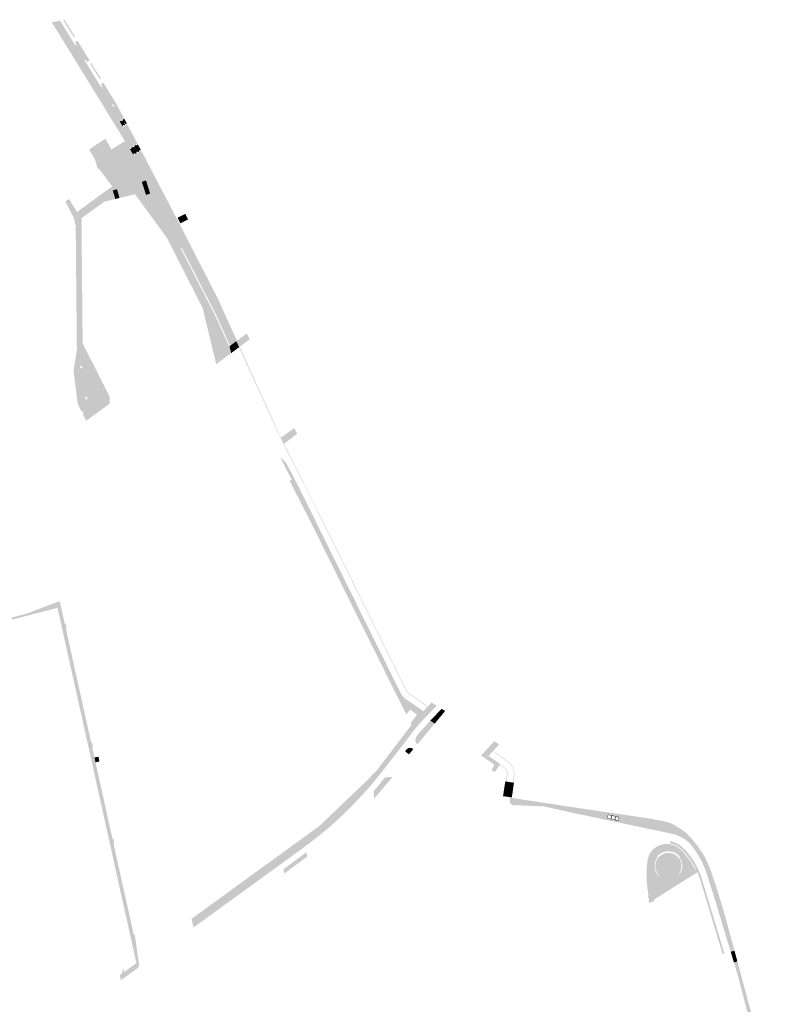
# Model space of a CAD drawing. Header units: inches. Extents: x 83219 to 84793, y 445831 to 447244.
# Tile 17 of 17: x 84154 to 84611, y 446636 to 447240. Entities that reach past the tile are written whole.
import ezdxf

# ---------------------------------------------------------------- set-up
doc = ezdxf.new("R2010")
doc.units = ezdxf.units.IN
doc.header["$MEASUREMENT"] = 0

msp = doc.modelspace()

# ---------------------------------------------------------------- hatches: boundary and pattern name
for points in [[(84191.56, 447216.53), (84209.48, 447187.34), (84219.04, 447171.77), (84224.85, 447162.31), (84224.6, 447162.16), (84224.31, 447162.6), (84223.57, 447162.15), (84223.85, 447161.7), (84222.71, 447161), (84222.5, 447161.41), (84221.78, 447160.83), (84222, 447160.55), (84221.84, 447160.46), (84218.93, 447165.2), (84206.51, 447185.4), (84188.41, 447214.87), (84174.12, 447237.99), (84177.8, 447238.76), (84191.56, 447216.53)], [(84189.84, 447226.69), (84197.28, 447214.66), (84195.76, 447213.69), (84194.92, 447215.09), (84194.19, 447214.6), (84195.09, 447213.26), (84203.53, 447199.6), (84204.4, 447198.24), (84205.06, 447198.68), (84204.2, 447200.02), (84205.73, 447200.98), (84213.02, 447189.14), (84213.61, 447188.06), (84212.14, 447187.16), (84211.69, 447187.87), (84211, 447187.47), (84211.46, 447186.74), (84210.29, 447186.02), (84209.48, 447187.34), (84191.56, 447216.53), (84177.8, 447238.76), (84179.17, 447239.05), (84187.62, 447225.34), (84188.52, 447223.93), (84189.18, 447224.36), (84188.34, 447225.78), (84189.84, 447226.69)], [(84181.86, 447239.63), (84188.25, 447229.29), (84187.63, 447228.88), (84181.12, 447239.44), (84181.86, 447239.63), (84181.86, 447239.63)], [(84198.24, 447213.07), (84204.11, 447203.58), (84203.5, 447203.18), (84197.64, 447212.69), (84198.24, 447213.07), (84198.24, 447213.07)], [(84213.61, 447188.06), (84218.56, 447178.85), (84217.59, 447178.25), (84217.32, 447178.69), (84216.52, 447178.25), (84216.82, 447177.78), (84215.75, 447177.12), (84210.29, 447186.02), (84211.46, 447186.74), (84211.84, 447186.14), (84212.54, 447186.52), (84212.14, 447187.16), (84213.61, 447188.06)], [(84217.78, 447177.94), (84218.57, 447176.16), (84218.26, 447176), (84218.52, 447175.53), (84218.78, 447175.69), (84218.87, 447175.48), (84219.1, 447175.15), (84218.54, 447174.81), (84218.32, 447175.15), (84217.53, 447174.67), (84217.77, 447174.33), (84217.55, 447174.2), (84215.75, 447177.12), (84216.82, 447177.78), (84217.02, 447177.44), (84217.78, 447177.94)], [(84218.67, 447178.64), (84220.17, 447175.81), (84219.88, 447175.63), (84219.67, 447175.97), (84218.87, 447175.48), (84218.78, 447175.69), (84218.95, 447175.8), (84218.67, 447176.21), (84218.57, 447176.16), (84217.78, 447177.94), (84217.59, 447178.25), (84218.56, 447178.85), (84218.67, 447178.64)], [(84220.17, 447175.81), (84226.72, 447163.46), (84226.47, 447163.31), (84226.29, 447163.59), (84225.51, 447163.33), (84225.76, 447162.87), (84224.85, 447162.31), (84219.04, 447171.77), (84217.55, 447174.2), (84217.77, 447174.33), (84218.05, 447173.91), (84218.8, 447174.41), (84218.54, 447174.81), (84219.1, 447175.15), (84219.39, 447174.74), (84220.13, 447175.21), (84219.88, 447175.63), (84220.17, 447175.81)], [(84228.34, 447149.88), (84235.03, 447139.02), (84232.91, 447137.66), (84232.75, 447138.15), (84232.2, 447139.9), (84231.83, 447141.09), (84229.29, 447140.28), (84229.66, 447139.1), (84230.22, 447137.35), (84230.58, 447136.18), (84225.08, 447132.68), (84215.62, 447130.34), (84215.25, 447131.57), (84214.9, 447132.75), (84214.38, 447134.52), (84214.03, 447135.71), (84211.48, 447134.95), (84211.83, 447133.76), (84212.35, 447132), (84212.7, 447130.81), (84213.03, 447129.7), (84206.19, 447128.01), (84192.3, 447117.91), (84193.01, 447041.18), (84198.65, 447030.07), (84192.53, 447026.96), (84192.21, 447027.6), (84191.33, 447027.16), (84191.66, 447026.52), (84187.44, 447024.38), (84189.47, 447037.37), (84189.03, 447082.23), (84188.76, 447114.05), (84188.4, 447113.82), (84188.4, 447114.17), (84188.31, 447115.15), (84188.15, 447116.11), (84187.91, 447117.05), (84187.66, 447117.81), (84187.37, 447118.56), (84187.03, 447119.28), (84182.41, 447128.17), (84182.76, 447128.42), (84184.82, 447129.67), (84185.94, 447127.55), (84189.59, 447121.79), (84194.84, 447125.58), (84195.47, 447126.1), (84211.11, 447137.45), (84203.01, 447148.34), (84205.12, 447150.06), (84203.24, 447156.3), (84200.41, 447154.26), (84199.51, 447155.88), (84198.89, 447156.59), (84196.98, 447160.11), (84206.95, 447166.66), (84210.67, 447160.1), (84218.93, 447165.2), (84228.34, 447149.88)], [(84224.85, 447162.31), (84227.15, 447158.56), (84226.92, 447158.41), (84226.62, 447158.9), (84225.87, 447158.47), (84226.19, 447157.96), (84225.1, 447157.3), (84224.76, 447157.78), (84223.98, 447157.3), (84224.34, 447156.83), (84224.14, 447156.71), (84221.84, 447160.46), (84222, 447160.55), (84222.23, 447160.24), (84222.87, 447160.69), (84222.71, 447161), (84223.85, 447161.7), (84224.07, 447161.35), (84224.82, 447161.83), (84224.6, 447162.16), (84224.85, 447162.31)], [(84226.72, 447163.46), (84228.79, 447159.56), (84228.58, 447159.43), (84228.32, 447159.87), (84227.57, 447159.46), (84227.87, 447158.99), (84227.15, 447158.56), (84224.85, 447162.31), (84225.76, 447162.87), (84225.96, 447162.51), (84226.73, 447162.91), (84226.47, 447163.31), (84226.72, 447163.46)], [(84230.55, 447156.25), (84238.5, 447141.04), (84238.08, 447140.77), (84227.15, 447158.56), (84227.87, 447158.99), (84228.09, 447158.65), (84228.8, 447159.07), (84228.58, 447159.43), (84228.79, 447159.56), (84230.55, 447156.25)], [(84203.24, 447156.3), (84205.12, 447150.06), (84203.01, 447148.34), (84202.34, 447147.99), (84200.41, 447154.26), (84203.24, 447156.3), (84203.24, 447156.3)], [(84238.08, 447140.77), (84251.85, 447114.39), (84258.49, 447101.5), (84275.58, 447068.05), (84287.21, 447042.55), (84283.32, 447039.67), (84282.59, 447041.29), (84281.3, 447046.78), (84277.91, 447054.27), (84272.6, 447065.99), (84255.35, 447099.88), (84246.16, 447117.77), (84235.03, 447139.02), (84228.34, 447149.88), (84224.14, 447156.71), (84224.34, 447156.83), (84224.57, 447156.52), (84225.29, 447157.04), (84225.1, 447157.3), (84226.19, 447157.96), (84226.35, 447157.71), (84227.1, 447158.13), (84226.92, 447158.41), (84227.15, 447158.56), (84238.08, 447140.77)], [(84229.66, 447139.1), (84229.29, 447140.28), (84231.83, 447141.09), (84232.2, 447139.9), (84229.66, 447139.1), (84229.66, 447139.1)], [(84404.41, 446818.4), (84398.39, 446822.54), (84393.7, 446825.74), (84393.15, 446826.17), (84392.62, 446826.63), (84392.14, 446827.14), (84391.7, 446827.69), (84391.41, 446828.11), (84391.14, 446828.56), (84390.89, 446829.02), (84367.64, 446876.14), (84331.27, 446949.6), (84316.13, 446979.47), (84309.99, 446992.56), (84292.17, 447031.66), (84275.58, 447068.05), (84258.49, 447101.5), (84251.85, 447114.39), (84238.08, 447140.77), (84238.5, 447141.04), (84252.4, 447114.44), (84275.83, 447068.69), (84281.65, 447055.9), (84287.58, 447042.8), (84292.51, 447031.92), (84292.55, 447031.83), (84295.16, 447026.06), (84308.53, 446996.55), (84314.73, 446982.93), (84314.84, 446982.7), (84322.33, 446967.9), (84327.99, 446956.67), (84353.48, 446905.42), (84391.26, 446828.95), (84391.59, 446828.36), (84391.97, 446827.8), (84392.4, 446827.28), (84392.83, 446826.84), (84393.3, 446826.43), (84393.8, 446826.07), (84397.01, 446823.89), (84404.63, 446818.64), (84404.41, 446818.4)], [(84214.38, 447134.52), (84211.83, 447133.76), (84211.48, 447134.95), (84214.03, 447135.71), (84214.38, 447134.52), (84214.38, 447134.52)], [(84246.16, 447117.77), (84255.35, 447099.88), (84272.6, 447065.99), (84277.91, 447054.27), (84281.3, 447046.78), (84282.59, 447041.29), (84274.37, 447059.61), (84253.72, 447099.71), (84253.13, 447099.39), (84273.74, 447059.31), (84282.8, 447039.28), (84283.03, 447039.45), (84284.02, 447035.24), (84280.35, 447032.51), (84274.87, 447028.46), (84272.92, 447036.52), (84266.57, 447062.82), (84244.74, 447105.76), (84225.08, 447132.68), (84230.58, 447136.18), (84231.84, 447132.21), (84234.37, 447133.01), (84233.13, 447136.97), (84232.91, 447137.66), (84235.03, 447139.02), (84246.16, 447117.77)], [(84230.22, 447137.35), (84229.66, 447139.1), (84232.2, 447139.9), (84232.75, 447138.15), (84230.22, 447137.35), (84230.22, 447137.35)], [(84230.22, 447137.35), (84232.75, 447138.15), (84233.13, 447136.97), (84230.59, 447136.16), (84230.22, 447137.35), (84230.22, 447137.35)], [(84230.59, 447136.16), (84233.13, 447136.97), (84234.37, 447133.01), (84231.84, 447132.21), (84230.59, 447136.16), (84230.59, 447136.16)], [(84214.38, 447134.52), (84214.9, 447132.75), (84212.35, 447132), (84211.83, 447133.76), (84214.38, 447134.52), (84214.38, 447134.52)], [(84212.35, 447132), (84214.9, 447132.75), (84215.25, 447131.57), (84212.7, 447130.81), (84212.35, 447132), (84212.35, 447132)], [(84215.25, 447131.57), (84215.62, 447130.34), (84213.03, 447129.7), (84212.7, 447130.81), (84215.25, 447131.57)], [(84255.88, 447120.62), (84257.62, 447117.22), (84252.91, 447114.8), (84251.19, 447118.21), (84255.88, 447120.62), (84255.88, 447120.62)], [(84295.35, 447043.65), (84289.25, 447039.12), (84287.57, 447042.82), (84293.55, 447047.24), (84295.35, 447043.65)], [(84287.21, 447042.55), (84288.89, 447038.85), (84284.02, 447035.24), (84283.03, 447039.45), (84283.32, 447039.67), (84287.21, 447042.55)], [(84206.28, 447015.03), (84195.72, 447007.9), (84195.35, 447008.64), (84194.48, 447008.2), (84194.89, 447007.34), (84190, 447004.04), (84187.44, 447024.38), (84191.66, 447026.52), (84192.07, 447025.75), (84192.92, 447026.16), (84192.53, 447026.96), (84198.65, 447030.07), (84206.28, 447015.03)], [(84209.53, 447004.22), (84195.16, 446993.74), (84193.06, 446997.9), (84193.66, 446998.18), (84192.95, 446999.59), (84192.36, 446999.3), (84190.02, 447003.93), (84190, 447004.04), (84194.89, 447007.34), (84195.18, 447006.74), (84196.08, 447007.22), (84195.72, 447007.9), (84206.28, 447015.03), (84209.46, 447008.77), (84209.53, 447004.22)], [(84324.46, 446985.69), (84316.37, 446979.68), (84314.84, 446982.7), (84314.73, 446982.93), (84314.55, 446983.31), (84322.66, 446989.28), (84324.46, 446985.69)], [(84390.81, 446823.33), (84401.89, 446815.7), (84400.27, 446813.96), (84399.56, 446814.45), (84398.4, 446814.24), (84397.93, 446813.62), (84393.85, 446816.71), (84391.38, 446813.76), (84385.73, 446825), (84366.82, 446862.86), (84332.71, 446931.84), (84319.87, 446956.97), (84321.15, 446957.6), (84315.91, 446967.81), (84315.69, 446968.39), (84315.5, 446968.61), (84314.53, 446970.51), (84315.06, 446970.9), (84318.12, 446967.29), (84327.61, 446948.83), (84362.88, 446877.42), (84387.72, 446827.18), (84388.11, 446826.49), (84388.54, 446825.82), (84389.02, 446825.17), (84389.57, 446824.52), (84390.17, 446823.9), (84390.81, 446823.33)], [(84160.1, 446875.99), (84165.05, 446877.95), (84178.97, 446883.22), (84179.77, 446879.64), (84177.62, 446879.08), (84142.77, 446870.04), (84142.74, 446870.16), (84143.05, 446870.24), (84142.87, 446871.1), (84142.51, 446871.01), (84142.48, 446871.15), (84160.1, 446875.99)], [(84212.01, 446734.18), (84224.41, 446678.39), (84224.98, 446678.54), (84225.53, 446674.74), (84226.38, 446668.82), (84227.43, 446661.79), (84227.51, 446661.48), (84227.57, 446661.16), (84227.6, 446660.84), (84227.6, 446660.52), (84227.57, 446660.19), (84227.51, 446659.87), (84227.42, 446659.56), (84227.31, 446659.26), (84227.17, 446658.97), (84227.02, 446658.72), (84226.85, 446658.48), (84226.67, 446658.26), (84226.46, 446658.05), (84226.24, 446657.86), (84216.42, 446650.73), (84215.83, 446653.87), (84216.2, 446654.18), (84216.54, 446654.52), (84216.85, 446654.89), (84217.12, 446655.28), (84217.36, 446655.7), (84217.55, 446656.14), (84217.71, 446656.6), (84217.81, 446657.02), (84217.87, 446657.45), (84217.9, 446657.88), (84217.9, 446658.32), (84217.86, 446658.75), (84217.78, 446659.17), (84218.46, 446656.32), (84218.55, 446655.83), (84225.95, 446661.27), (84211.73, 446725.32), (84199.15, 446782.08), (84177.62, 446879.08), (84179.77, 446879.64), (84181.99, 446869.65), (84182.1, 446869.15), (84182.58, 446869.26), (84183.24, 446866.37), (84182.76, 446866.25), (84182.86, 446865.75), (84188.71, 446839.4), (84198.16, 446796.81), (84198.28, 446796.31), (84198.76, 446796.42), (84199.41, 446793.52), (84198.93, 446793.39), (84199.05, 446792.89), (84200.26, 446787.35), (84200.91, 446784.37), (84211.15, 446738.1), (84211.28, 446737.59), (84211.75, 446737.7), (84212.39, 446734.8), (84211.91, 446734.68), (84212.01, 446734.18), (84212.01, 446734.18)], [(84406.97, 446821.15), (84407.14, 446820.82), (84410, 446819.05), (84403.13, 446811.99), (84400.27, 446813.96), (84406.97, 446821.15), (84406.97, 446821.15)], [(84415.21, 446815.85), (84412.84, 446813), (84410.54, 446814.58), (84413.06, 446817.17), (84415.21, 446815.85)], [(84403.13, 446811.99), (84402.11, 446810.93), (84401.1, 446809.85), (84400.11, 446808.76), (84398.81, 446807.28), (84397.53, 446805.78), (84396.28, 446804.26), (84389.21, 446794.96), (84375.47, 446777.33), (84373.1, 446779.22), (84394.55, 446807.3), (84394, 446808.43), (84396.32, 446811.47), (84397.93, 446813.62), (84398.4, 446814.24), (84399.56, 446814.45), (84400.27, 446813.96), (84403.13, 446811.99), (84403.13, 446811.99)], [(84408.79, 446808.14), (84398.26, 446795.53), (84398.06, 446795.7), (84397.87, 446795.84), (84397.69, 446795.99), (84397.53, 446796.16), (84397.38, 446796.35), (84397.26, 446796.54), (84397.14, 446796.75), (84397.05, 446796.97), (84396.98, 446797.19), (84396.92, 446797.44), (84396.89, 446797.68), (84396.88, 446797.93), (84396.89, 446798.18), (84396.93, 446798.43), (84397.14, 446799.08), (84397.4, 446799.71), (84397.7, 446800.32), (84398.03, 446800.85), (84398.4, 446801.36), (84398.8, 446801.84), (84406.07, 446809.97), (84408.79, 446808.14)], [(84407.73, 446811.68), (84410.28, 446809.93), (84408.79, 446808.14), (84406.07, 446809.97), (84407.73, 446811.68)], [(84412.63, 446812.75), (84410.28, 446809.93), (84407.73, 446811.68), (84410.31, 446814.35), (84412.63, 446812.75)], [(84410.54, 446814.58), (84412.84, 446813), (84412.63, 446812.75), (84410.31, 446814.35), (84410.54, 446814.58)], [(84445.31, 446797.3), (84448.36, 446795.42), (84440.14, 446786.53), (84439.97, 446786.65), (84437.22, 446788.55), (84437.38, 446788.73), (84437.54, 446788.91), (84437.71, 446789.09), (84437.87, 446789.27), (84438.04, 446789.45), (84438.21, 446789.63), (84445.31, 446797.3), (84445.31, 446797.3)], [(84395.66, 446792.42), (84393.02, 446789.26), (84390.63, 446791.11), (84391.36, 446792.05), (84391.5, 446792.24), (84391.65, 446792.41), (84391.82, 446792.57), (84392, 446792.71), (84392.19, 446792.84), (84392.39, 446792.96), (84392.6, 446793.05), (84392.81, 446793.13), (84393.04, 446793.19), (84393.27, 446793.24), (84393.51, 446793.26), (84393.76, 446793.26), (84394, 446793.24), (84394.23, 446793.2), (84394.47, 446793.13), (84394.7, 446793.05), (84394.91, 446792.95), (84395.12, 446792.83), (84395.32, 446792.69), (84395.51, 446792.53), (84395.66, 446792.42)], [(84444.48, 446791.23), (84446.55, 446789.81), (84453.65, 446784.93), (84454.27, 446784.45), (84454.85, 446783.92), (84455.38, 446783.34), (84455.86, 446782.73), (84456.29, 446782.07), (84456.66, 446781.38), (84456.97, 446780.66), (84457.23, 446779.89), (84457.43, 446779.1), (84457.55, 446778.3), (84457.61, 446777.49), (84457.59, 446776.67), (84457.51, 446775.86), (84456.91, 446771.91), (84456.57, 446771.97), (84457.16, 446775.67), (84457.28, 446776.48), (84457.32, 446777.3), (84457.28, 446778.13), (84457.17, 446778.94), (84456.99, 446779.74), (84456.73, 446780.53), (84456.39, 446781.29), (84455.99, 446782.03), (84455.52, 446782.72), (84454.98, 446783.37), (84454.39, 446783.96), (84453.74, 446784.49), (84453.05, 446784.97), (84444.27, 446791), (84444.48, 446791.23)], [(84202.67, 446787.84), (84203.29, 446784.92), (84200.91, 446784.37), (84200.26, 446787.35), (84202.67, 446787.84), (84202.67, 446787.84)], [(84441.74, 446788.26), (84448.98, 446783.28), (84448.86, 446783.11), (84448.68, 446782.89), (84445.57, 446778.35), (84443.56, 446779.74), (84445.14, 446782.04), (84444.95, 446783.25), (84440.14, 446786.53), (84441.74, 446788.26)], [(84375.47, 446777.33), (84369.18, 446769.6), (84366.2, 446772.2), (84373.1, 446779.22), (84375.47, 446777.33), (84375.47, 446777.33)], [(84448.86, 446783.11), (84451.31, 446781.43), (84451.66, 446781.15), (84451.98, 446780.85), (84452.27, 446780.53), (84452.54, 446780.17), (84452.77, 446779.8), (84452.97, 446779.41), (84453.14, 446778.99), (84453.27, 446778.57), (84453.36, 446778.13), (84453.41, 446777.68), (84453.43, 446777.24), (84453.41, 446776.79), (84453.34, 446776.35), (84452.79, 446772.57), (84452.47, 446772.62), (84453.01, 446776.29), (84453.08, 446776.7), (84453.12, 446777.11), (84453.11, 446777.53), (84453.08, 446777.95), (84453, 446778.36), (84452.89, 446778.76), (84452.75, 446779.15), (84452.57, 446779.53), (84452.36, 446779.89), (84452.12, 446780.23), (84451.85, 446780.55), (84451.55, 446780.84), (84451.23, 446781.11), (84450.89, 446781.34), (84448.68, 446782.89), (84448.86, 446783.11), (84448.86, 446783.11)], [(84382.97, 446775.49), (84371.81, 446762.17), (84371.29, 446766.74), (84374.83, 446770.8), (84378.21, 446775.13), (84382.97, 446775.49)], [(84453.18, 446772.51), (84453.18, 446772.44), (84453.09, 446772.16), (84451.98, 446772.34), (84452.03, 446772.66), (84452.47, 446772.62), (84452.79, 446772.57), (84453.18, 446772.51)], [(84358.93, 446758.53), (84357.03, 446756.64), (84355.13, 446754.76), (84353.21, 446752.9), (84350.77, 446750.57), (84348.3, 446748.27), (84345.82, 446746), (84343.23, 446743.8), (84340.61, 446741.63), (84337.98, 446739.49), (84335.09, 446737.2), (84332.17, 446734.95), (84329.22, 446732.73), (84328.09, 446738.1), (84334.87, 446743), (84335.73, 446743.61), (84336.57, 446744.25), (84337.4, 446744.9), (84338.18, 446745.52), (84338.94, 446746.17), (84339.68, 446746.83), (84366.2, 446772.2), (84369.18, 446769.6), (84358.93, 446758.53), (84358.93, 446758.53)], [(84456.76, 446767.72), (84456.03, 446762.83), (84450.66, 446763.63), (84451.4, 446768.52), (84456.76, 446767.72)], [(84457.31, 446771.48), (84456.76, 446767.72), (84451.4, 446768.52), (84451.98, 446772.34), (84457.31, 446771.48)], [(84455.79, 446772.09), (84455.68, 446771.74), (84453.09, 446772.16), (84453.18, 446772.44), (84453.18, 446772.51), (84455.79, 446772.09)], [(84457.36, 446771.84), (84457.31, 446771.48), (84455.68, 446771.74), (84455.79, 446772.09), (84456.91, 446771.91), (84457.36, 446771.84)], [(84473.94, 446759.83), (84473.81, 446757.42), (84457.23, 446758.11), (84456.98, 446758.14), (84456.74, 446758.19), (84456.51, 446758.26), (84456.28, 446758.36), (84456.07, 446758.47), (84455.86, 446758.61), (84455.67, 446758.76), (84455.49, 446758.93), (84455.34, 446759.1), (84455.21, 446759.29), (84455.09, 446759.48), (84454.99, 446759.69), (84454.91, 446759.9), (84454.84, 446760.12), (84454.8, 446760.34), (84454.77, 446760.57), (84454.88, 446761.53), (84455.07, 446762.69), (84473.94, 446759.83), (84473.94, 446759.83)], [(84514.97, 446752.34), (84514.46, 446749.99), (84520.69, 446748.63), (84520.64, 446748.38), (84517.26, 446749.1), (84478.93, 446757.31), (84476.2, 446757.85), (84475.67, 446757.94), (84475.65, 446757.36), (84473.81, 446757.42), (84473.94, 446759.83), (84500, 446755.88), (84521.56, 446752.71), (84521.19, 446750.98), (84514.97, 446752.34)], [(84475.65, 446757.36), (84475.67, 446757.94), (84476.2, 446757.85), (84478.93, 446757.31), (84517.26, 446749.1), (84555.43, 446740.99), (84556.36, 446740.74), (84557.27, 446740.44), (84558.18, 446740.1), (84559.02, 446739.74), (84559.84, 446739.34), (84560.65, 446738.91), (84562.73, 446737.42), (84564.69, 446735.77), (84566.5, 446733.97), (84568.43, 446731.68), (84570.14, 446729.21), (84571.6, 446726.59), (84572.22, 446725.44), (84572.81, 446724.29), (84573.38, 446723.12), (84573.93, 446721.94), (84574.45, 446720.75), (84574.96, 446719.55), (84574.36, 446719.23), (84573.59, 446721.09), (84572.75, 446722.92), (84571.84, 446724.71), (84570.43, 446727.22), (84568.89, 446729.64), (84567.22, 446731.98), (84566.19, 446733.36), (84565.04, 446734.64), (84563.79, 446735.83), (84562.45, 446736.9), (84561.03, 446737.87), (84559.52, 446738.73), (84557.95, 446739.45), (84556.33, 446740.05), (84554.66, 446740.51), (84552.95, 446740.83), (84488.36, 446754.51), (84475.65, 446757.36), (84475.65, 446757.36)], [(84519.55, 446750.11), (84519.35, 446749.19), (84520.75, 446748.89), (84520.69, 446748.63), (84514.46, 446749.99), (84514.71, 446751.16), (84514.91, 446751.12), (84514.69, 446750.14), (84516.65, 446749.72), (84516.86, 446750.69), (84517.25, 446750.61), (84517.04, 446749.63), (84518.99, 446749.21), (84519.21, 446750.18), (84519.55, 446750.11)], [(84517.46, 446751.59), (84517.25, 446750.61), (84516.86, 446750.69), (84517.07, 446751.67), (84515.12, 446752.1), (84514.91, 446751.12), (84514.71, 446751.16), (84514.97, 446752.34), (84521.19, 446750.98), (84521.14, 446750.72), (84519.75, 446751.03), (84519.55, 446750.11), (84519.21, 446750.18), (84519.42, 446751.16), (84517.46, 446751.59)], [(84521.56, 446752.71), (84543.12, 446749.54), (84543.07, 446749.25), (84546.18, 446748.8), (84546.65, 446748.74), (84547.12, 446748.66), (84547.6, 446748.58), (84548.07, 446748.5), (84548.54, 446748.41), (84549.01, 446748.31), (84549.48, 446748.21), (84549.94, 446748.1), (84550.41, 446747.98), (84550.87, 446747.86), (84551.33, 446747.74), (84551.79, 446747.61), (84552.08, 446747.52), (84552.37, 446747.43), (84552.65, 446747.33), (84552.93, 446747.23), (84553.21, 446747.12), (84553.48, 446747), (84553.76, 446746.88), (84554.03, 446746.75), (84554.3, 446746.62), (84554.56, 446746.49), (84554.83, 446746.34), (84555.09, 446746.2), (84555.59, 446745.91), (84556.09, 446745.61), (84556.59, 446745.31), (84557.08, 446745.01), (84557.58, 446744.71), (84558.07, 446744.41), (84558.56, 446744.1), (84559.05, 446743.79), (84559.54, 446743.48), (84560.03, 446743.16), (84560.51, 446742.85), (84561, 446742.53), (84561.17, 446742.41), (84561.34, 446742.29), (84561.51, 446742.17), (84561.67, 446742.05), (84561.84, 446741.93), (84562, 446741.8), (84562.16, 446741.67), (84562.32, 446741.54), (84562.48, 446741.4), (84562.63, 446741.26), (84562.79, 446741.13), (84562.94, 446740.98), (84563.22, 446740.71), (84563.51, 446740.43), (84563.79, 446740.16), (84564.08, 446739.87), (84564.36, 446739.59), (84564.64, 446739.31), (84564.91, 446739.02), (84565.19, 446738.73), (84565.46, 446738.44), (84565.73, 446738.15), (84566, 446737.86), (84566.26, 446737.56), (84566.52, 446737.27), (84566.78, 446736.98), (84567.03, 446736.68), (84567.28, 446736.39), (84567.53, 446736.09), (84567.78, 446735.79), (84568.03, 446735.49), (84568.27, 446735.18), (84568.51, 446734.88), (84568.75, 446734.57), (84568.99, 446734.26), (84569.22, 446733.95), (84572.81, 446728.85), (84574.46, 446726.02), (84576.57, 446721.51), (84577.01, 446720.38), (84574.96, 446719.55), (84574.45, 446720.75), (84573.93, 446721.94), (84573.38, 446723.12), (84572.81, 446724.29), (84572.22, 446725.44), (84571.6, 446726.59), (84570.14, 446729.21), (84568.43, 446731.68), (84566.5, 446733.97), (84564.69, 446735.77), (84562.73, 446737.42), (84560.65, 446738.91), (84559.84, 446739.34), (84559.02, 446739.74), (84558.18, 446740.1), (84557.27, 446740.44), (84556.36, 446740.74), (84555.43, 446740.99), (84520.64, 446748.38), (84520.69, 446748.63), (84521.31, 446748.49), (84521.82, 446750.84), (84521.19, 446750.98), (84521.56, 446752.71)], [(84521.57, 446749.67), (84521.31, 446748.49), (84520.69, 446748.63), (84520.75, 446748.89), (84521.18, 446748.79), (84521.38, 446749.71), (84521.57, 446749.67)], [(84521.82, 446750.84), (84521.57, 446749.67), (84521.38, 446749.71), (84521.58, 446750.63), (84521.14, 446750.72), (84521.19, 446750.98), (84521.82, 446750.84)], [(84328.6, 446732.24), (84315.25, 446722.54), (84314.06, 446727.89), (84328.09, 446738.1), (84329.22, 446732.73), (84328.6, 446732.24), (84328.6, 446732.24)], [(84551.93, 446728.83), (84553.88, 446706.96), (84543.19, 446700.22), (84543.59, 446699.57), (84543.24, 446699.33), (84540.29, 446698.05), (84540.23, 446698.39), (84540.17, 446698.74), (84540.11, 446699.08), (84540.06, 446699.42), (84540.01, 446699.76), (84539.96, 446700.11), (84540.1, 446700.22), (84539.97, 446700.62), (84539.86, 446701.03), (84539.75, 446701.44), (84539.64, 446701.85), (84539.54, 446702.26), (84539.44, 446702.67), (84539.83, 446702.74), (84539.67, 446703.64), (84539.38, 446705.37), (84539.13, 446707.11), (84538.93, 446708.86), (84538.79, 446710.61), (84538.68, 446712.36), (84538.63, 446714.11), (84538.6, 446715.89), (84538.62, 446717.66), (84538.7, 446719.43), (84538.84, 446721.19), (84539.04, 446722.96), (84539.29, 446724.71), (84539.49, 446725.6), (84539.75, 446726.48), (84540.09, 446727.33), (84540.5, 446728.15), (84540.97, 446728.94), (84541.5, 446729.69), (84542.17, 446730.46), (84542.89, 446731.17), (84543.68, 446731.83), (84544.51, 446732.42), (84545.39, 446732.93), (84546.31, 446733.38), (84547.26, 446733.74), (84548.24, 446734.03), (84549.14, 446734.21), (84550.06, 446734.33), (84550.97, 446734.37), (84551.43, 446734.35), (84551.84, 446729.85), (84551.19, 446729.82), (84550.41, 446729.72), (84549.65, 446729.55), (84548.91, 446729.32), (84548.19, 446729.03), (84547.49, 446728.67), (84546.83, 446728.26), (84546.21, 446727.78), (84546.02, 446727.62), (84545.84, 446727.44), (84545.66, 446727.26), (84545.48, 446727.08), (84545.31, 446726.89), (84545.15, 446726.69), (84545.48, 446726.3), (84544.98, 446725.63), (84544.55, 446724.92), (84544.19, 446724.17), (84543.9, 446723.39), (84543.69, 446722.58), (84543.56, 446721.76), (84543.51, 446720.92), (84543.54, 446720.09), (84543.66, 446719.3), (84543.85, 446718.52), (84544.11, 446717.76), (84544.44, 446717.03), (84544.84, 446716.33), (84545.3, 446715.68), (84545.82, 446715.07), (84546.39, 446714.51), (84546.64, 446714.77), (84546.12, 446715.31), (84545.64, 446715.91), (84545.22, 446716.54), (84544.85, 446717.2), (84544.54, 446717.9), (84544.29, 446718.62), (84544.11, 446719.36), (84543.99, 446720.11), (84543.96, 446720.9), (84544.01, 446721.69), (84544.14, 446722.47), (84544.34, 446723.24), (84544.61, 446723.98), (84544.95, 446724.7), (84545.36, 446725.38), (84545.84, 446726.01), (84546.4, 446726.57), (84547.01, 446727.08), (84547.66, 446727.53), (84548.34, 446727.93), (84549.05, 446728.27), (84549.79, 446728.55), (84550.44, 446728.7), (84551.1, 446728.79), (84551.77, 446728.83), (84551.93, 446728.83)], [(84569.62, 446716.89), (84553.88, 446706.96), (84551.93, 446728.83), (84552.43, 446728.82), (84553.1, 446728.76), (84553.75, 446728.65), (84554.4, 446728.49), (84555.03, 446728.27), (84555.61, 446727.99), (84556.17, 446727.67), (84556.71, 446727.31), (84557.21, 446726.9), (84557.69, 446726.46), (84558.12, 446725.98), (84558.56, 446725.43), (84558.94, 446724.83), (84559.27, 446724.2), (84559.54, 446723.54), (84559.74, 446722.87), (84559.88, 446722.17), (84559.96, 446721.47), (84559.98, 446720.76), (84559.91, 446719.92), (84559.77, 446719.09), (84559.55, 446718.28), (84559.25, 446717.5), (84558.88, 446716.75), (84558.44, 446716.03), (84558.77, 446715.74), (84559.2, 446716.35), (84559.57, 446716.99), (84559.88, 446717.66), (84560.14, 446718.36), (84560.33, 446719.07), (84560.45, 446719.8), (84560.51, 446720.54), (84560.5, 446721.28), (84560.38, 446722.19), (84560.18, 446723.08), (84559.89, 446723.95), (84559.52, 446724.78), (84559.07, 446725.58), (84558.55, 446726.33), (84558.88, 446726.64), (84558.71, 446726.83), (84558.52, 446727.03), (84558.34, 446727.22), (84558.15, 446727.41), (84557.96, 446727.59), (84557.77, 446727.77), (84557.14, 446728.25), (84556.48, 446728.68), (84555.78, 446729.04), (84555.05, 446729.34), (84554.3, 446729.57), (84553.53, 446729.73), (84552.75, 446729.83), (84551.96, 446729.85), (84551.84, 446729.85), (84551.43, 446734.35), (84551.89, 446734.34), (84552.81, 446734.24), (84553.71, 446734.07), (84554.6, 446733.83), (84555.47, 446733.52), (84556.01, 446733.27), (84556.54, 446733), (84557.07, 446732.71), (84557.58, 446732.4), (84558.08, 446732.07), (84558.56, 446731.73), (84559.09, 446731.29), (84559.6, 446730.83), (84560.1, 446730.36), (84560.59, 446729.87), (84561.06, 446729.37), (84561.51, 446728.86), (84562.3, 446727.93), (84563.07, 446726.99), (84563.82, 446726.02), (84564.55, 446725.04), (84565.25, 446724.04), (84565.92, 446723.03), (84566.36, 446722.29), (84566.79, 446721.55), (84567.22, 446720.8), (84567.64, 446720.05), (84568.05, 446719.3), (84568.46, 446718.54), (84568.91, 446718.78), (84569.81, 446716.81), (84569.62, 446716.89)], [(84554.4, 446735.2), (84555.03, 446734.98), (84555.66, 446734.73), (84556.28, 446734.46), (84557.83, 446733.61), (84559.31, 446732.63), (84560.7, 446731.54), (84562, 446730.36), (84563.2, 446729.08), (84564.29, 446727.7), (84565.28, 446726.25), (84566.79, 446724), (84568.18, 446721.66), (84569.44, 446719.26), (84569.78, 446718.56), (84570.11, 446717.85), (84570.42, 446717.14), (84569.81, 446716.81), (84568.91, 446718.78), (84568.5, 446719.54), (84568.08, 446720.3), (84567.66, 446721.06), (84567.23, 446721.81), (84566.79, 446722.56), (84566.35, 446723.31), (84565.67, 446724.33), (84564.96, 446725.34), (84564.23, 446726.33), (84563.48, 446727.3), (84562.7, 446728.25), (84561.9, 446729.18), (84561.43, 446729.72), (84560.94, 446730.23), (84560.44, 446730.73), (84559.92, 446731.22), (84559.39, 446731.69), (84558.84, 446732.15), (84558.35, 446732.5), (84557.84, 446732.84), (84557.32, 446733.16), (84556.78, 446733.45), (84556.23, 446733.72), (84555.68, 446733.97), (84554.77, 446734.3), (84553.84, 446734.55), (84552.9, 446734.73), (84553.06, 446735.57), (84553.7, 446735.4), (84554.4, 446735.2)], [(84554.43, 446735.7), (84554.79, 446735.59), (84555.03, 446735.5), (84555.26, 446735.41), (84555.5, 446735.32), (84555.93, 446735.16), (84556.36, 446734.98), (84556.78, 446734.8), (84557.35, 446734.53), (84557.91, 446734.25), (84558.46, 446733.94), (84558.98, 446733.59), (84559.47, 446733.21), (84559.96, 446732.82), (84560.44, 446732.41), (84560.91, 446731.98), (84561.36, 446731.54), (84562.83, 446729.99), (84564.23, 446728.38), (84565.54, 446726.7), (84566.98, 446724.63), (84568.3, 446722.49), (84569.49, 446720.28), (84569.73, 446719.8), (84569.97, 446719.32), (84570.2, 446718.84), (84570.42, 446718.35), (84570.64, 446717.86), (84570.86, 446717.37), (84570.42, 446717.14), (84570.11, 446717.85), (84569.78, 446718.56), (84569.44, 446719.26), (84568.18, 446721.66), (84566.79, 446724), (84565.28, 446726.25), (84564.29, 446727.7), (84563.2, 446729.08), (84562, 446730.36), (84560.7, 446731.54), (84559.31, 446732.63), (84557.83, 446733.61), (84556.28, 446734.46), (84555.66, 446734.73), (84555.03, 446734.98), (84554.4, 446735.2), (84553.7, 446735.4), (84553.06, 446735.57), (84553.15, 446736.03), (84553.7, 446735.9), (84554.06, 446735.8), (84554.43, 446735.7)], [(84315.25, 446722.54), (84302.78, 446713.48), (84275.29, 446693.52), (84260.93, 446683.08), (84259.73, 446688.36), (84264.48, 446691.86), (84302.12, 446719.25), (84314.06, 446727.89), (84315.25, 446722.54), (84315.25, 446722.54)], [(84330.65, 446726.66), (84316.63, 446716.18), (84316.04, 446718.81), (84318.95, 446720.97), (84330.05, 446729.16), (84330.65, 446726.66)], [(84582.74, 446695.17), (84590.81, 446668.39), (84590.18, 446668.22), (84585.18, 446684.71), (84580.2, 446701.22), (84575.62, 446715.65), (84575.42, 446716.25), (84575.22, 446716.85), (84575.02, 446717.45), (84574.8, 446718.04), (84574.58, 446718.64), (84574.36, 446719.23), (84574.96, 446719.55), (84575.11, 446719.19), (84575.25, 446718.83), (84575.39, 446718.48), (84576.4, 446715.77), (84577.29, 446713.02), (84578.07, 446710.24), (84582.74, 446695.17)], [(84589.45, 446680.27), (84592.52, 446668.85), (84590.81, 446668.39), (84582.74, 446695.17), (84578.07, 446710.24), (84577.29, 446713.02), (84576.4, 446715.77), (84575.39, 446718.48), (84575.25, 446718.83), (84575.11, 446719.19), (84574.96, 446719.55), (84577.01, 446720.38), (84578.28, 446717.13), (84581.46, 446707.75), (84585.65, 446694.01), (84589.45, 446680.27)], [(84570.42, 446717.14), (84570.68, 446716.54), (84570.92, 446715.94), (84571.16, 446715.33), (84571.39, 446714.72), (84571.62, 446714.11), (84571.83, 446713.5), (84585.98, 446667.09), (84585.28, 446666.74), (84572.45, 446709.33), (84572.07, 446710.59), (84571.67, 446711.85), (84571.24, 446713.11), (84570.79, 446714.35), (84570.31, 446715.58), (84569.81, 446716.81), (84570.42, 446717.14), (84570.42, 446717.14)], [(84572.32, 446713.53), (84586.31, 446667.18), (84585.98, 446667.09), (84571.83, 446713.5), (84571.62, 446714.11), (84571.39, 446714.72), (84571.16, 446715.33), (84570.92, 446715.94), (84570.68, 446716.54), (84570.42, 446717.14), (84570.86, 446717.37), (84570.93, 446717.19), (84571.01, 446717.02), (84571.08, 446716.84), (84571.52, 446715.75), (84571.93, 446714.64), (84572.32, 446713.53)], [(84590.81, 446668.39), (84592.79, 446661.86), (84592.17, 446661.66), (84590.18, 446668.22), (84590.81, 446668.39)], [(84592.52, 446668.85), (84594.26, 446662.4), (84592.79, 446661.86), (84590.81, 446668.39), (84592.52, 446668.85)], [(84592.79, 446661.86), (84594.9, 446654.85), (84608.31, 446603.9), (84609.59, 446599.99), (84608.85, 446599.75), (84608.54, 446600.67), (84607.3, 446604.73), (84594.81, 446652.62), (84593.32, 446657.88), (84592.17, 446661.66), (84592.79, 446661.86), (84592.79, 446661.86)], [(84594.26, 446662.4), (84600.65, 446638.59), (84611.39, 446600.59), (84609.59, 446599.99), (84608.31, 446603.9), (84594.9, 446654.85), (84592.79, 446661.86), (84594.26, 446662.4), (84594.26, 446662.4)]]:
    msp.add_hatch(color=256).paths.add_polyline_path(points, flags=0)

doc.saveas('drawing.dxf')
